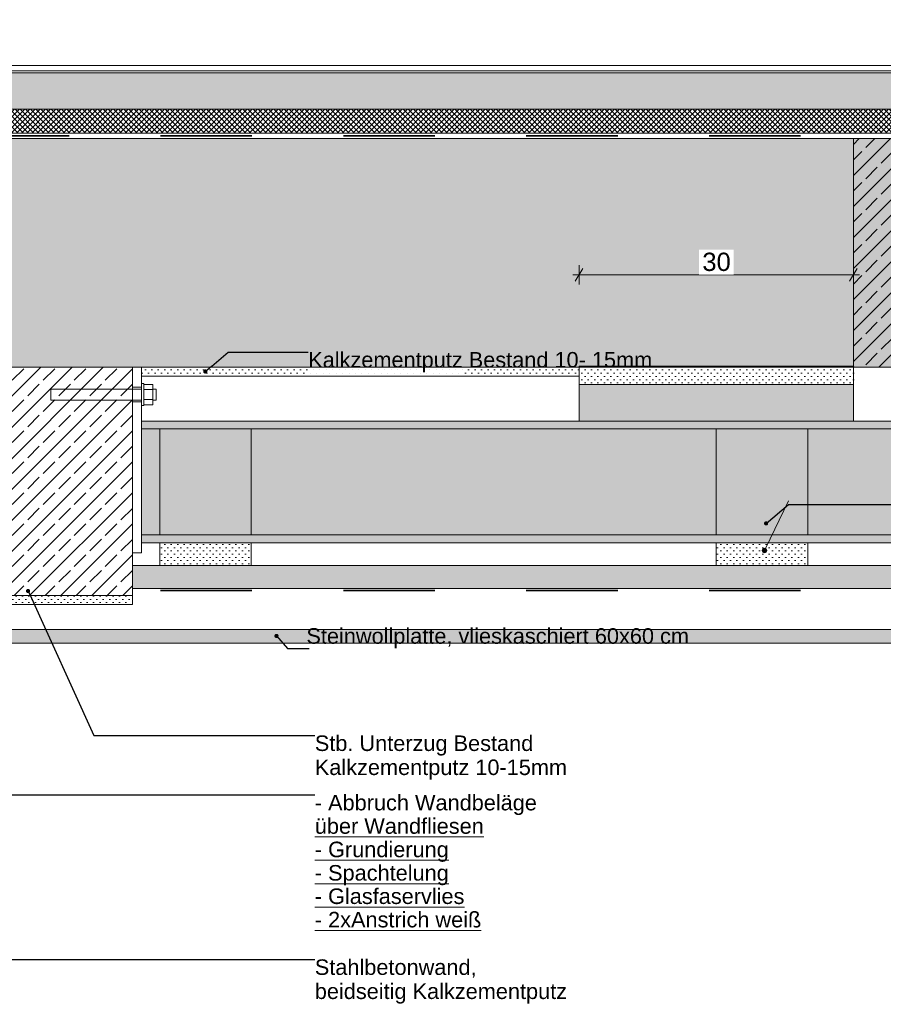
# Model space of a CAD drawing. Header units: metres. Extents: x 0 to 114, y 1 to 7.
# Tile 2 of 50: x 0.577 to 1.521, y 1.668 to 2.745. Entities that reach past the tile are written whole.
import ezdxf

# ---------------------------------------------------------------- set-up
doc = ezdxf.new("R2010")
doc.units = ezdxf.units.M
doc.header["$MEASUREMENT"] = 0
for name, pattern in [('ACAD_ISO02W100', [0.015, 0.012, -0.003]), ('Strichlinie eng', [0.023, 0.015, -0.008]), ('Wipeout_Contour', [1, 0, -1])]:
    doc.linetypes.add(name, pattern=pattern)
for name, color, linetype in [('152 - Bemaßung_ Beschriftung.Ausbau', 7, 'Continuous'), ('301 - Elemente.Linie', 7, 'Continuous'), ('603 - Struktur.Bodenplatte_ Decke Roh', 7, 'Continuous'), ('608 - Struktur.Träger', 7, 'Continuous'), ('650 - Abdeckung.Fußboden Aufbau', 7, 'Continuous'), ('Neubau_603 - Struktur.Bodenplatte_ Decke Roh', 7, 'Continuous'), ('Neubau_651 - Abdeckung.Decke abgehängt_ bekleidet', 7, 'Continuous')]:
    doc.layers.add(name, color=color, linetype=linetype)
doc.styles.add('ERSTELLTER_STIL_1', font='txt')
doc.dimstyles.new('ERSTELLTER_STIL__1', dxfattribs={"dimtxt": 0.02, "dimasz": 0.01064, "dimexe": 0.18, "dimexo": 0.0625, "dimgap": 0, "dimtad": 1, "dimtih": 1, "dimtoh": 1, "dimzin": 0, "dimdsep": 46, "dimtxsty": 'ERSTELLTER_STIL_1', "dimblk": 'ARROWHEAD_2', "dimblk1": 'ARROWHEAD_2', "dimblk2": 'ARROWHEAD_2', "dimcen": 0.09, "dimse1": 1, "dimse2": 1, "dimclrd": 7, "dimclre": 7, "dimclrt": 7, "dimazin": 0, "dimtfac": 1, "dimtdec": 4, "dimtmove": 0, "dimatfit": 3, "dimfxl": 1, "dimtolj": 1, "dimtzin": 0, "dimarcsym": 0})
doc.dimstyles.new('ERSTELLTER_STIL__3', dxfattribs={"dimtxt": 0.18, "dimasz": 0.00912, "dimexe": 0.18, "dimexo": 0.0625, "dimgap": 0, "dimtad": 0, "dimtih": 1, "dimtoh": 1, "dimdec": 4, "dimzin": 0, "dimdsep": 46, "dimcen": 0.09, "dimadec": 0, "dimazin": 0, "dimtfac": 1, "dimtdec": 4, "dimtmove": 0, "dimatfit": 3, "dimldrblk": 'ARROWHEAD_11', "dimfxl": 1, "dimtolj": 1, "dimtzin": 0, "dimarcsym": 0})
pattern_1 = [(45, (0, 0), (-0.01697056, 0.01697056), []), (45, (-0.008485, 0.008485), (-0.01697056, 0.01697056), [0.018, -0.006])]
pattern_2 = [(45, (0, 0), (-0.003535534, 0.003535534), [0, -0.005])]

# ---------------------------------------------------------------- blocks, each defined once
blk = doc.blocks.new('*D77')
at = {"layer": '152 - Bemaßung_ Beschriftung.Ausbau', "color": 7, "linetype": 'Continuous', "lineweight": 5}
for p, q in [((1.1925, 2.4728), (1.1844, 2.4588)), ((1.1885, 2.4553), (1.1885, 2.4763)), ((1.4844, 2.4588), (1.4925, 2.4728)), ((1.4885, 2.4553), (1.4885, 2.4763)), ((1.1816, 2.4658), (1.1885, 2.4658)), ((1.1885, 2.4658), (1.4885, 2.4658)), ((1.4885, 2.4658), (1.4953, 2.4658))]:
    blk.add_line(p, q, dxfattribs=at)
at = {"color": 254, "linetype": 'Wipeout_Contour', "lineweight": 0, "ltscale": 11.439394}
blk.add_wipeout([(1.3196, 2.466), (1.3574, 2.466), (1.3574, 2.4935), (1.3196, 2.4935)], dxfattribs=at).dxf.layer = '152 - Bemaßung_ Beschriftung.Ausbau'
at = {"layer": '152 - Bemaßung_ Beschriftung.Ausbau', "color": 7, "lineweight": 5, "insert": (1.3233, 2.4698), "char_height": 0.02, "attachment_point": 7, "style": 'ERSTELLTER_STIL_1'}
blk.add_mtext('\\A1;{\\pql;\\fArial|b0|i0|c0|p38;30}', dxfattribs=at)
blk = doc.blocks.new('ARROWHEAD_2')
at = {"color": 0, "linetype": 'Continuous', "lineweight": 0}
for p, q in [((0, 0), (-1, 0)), ((-0.38, -0.66), (0.38, 0.66))]:
    blk.add_line(p, q, dxfattribs=at)
blk = doc.blocks.new('ARROWHEAD_11')
at = {"color": 0, "linetype": 'Continuous', "lineweight": 0}
blk.add_line((0, 0), (-1, 0), dxfattribs=at)
at = {"color": 0, "linetype": 'Continuous', "lineweight": 0, "const_width": 0.25, "flags": 128}
blk.add_lwpolyline([(-0.125, 0, 1), (0.125, 0, 1)], format="xyb", close=True, dxfattribs=at)

msp = doc.modelspace()

# ---------------------------------------------------------------- hatches: boundary and pattern name
at = {"layer": '152 - Bemaßung_ Beschriftung.Ausbau', "linetype": 'Continuous', "lineweight": 0, "true_color": 0x000000}
msp.add_hatch(color=18, dxfattribs=at).paths.add_polyline_path([(1.3888, 2.1643), (1.389, 2.1633), (1.3895, 2.1625), (1.3904, 2.162), (1.3913, 2.1618), (1.3923, 2.162), (1.3931, 2.1625), (1.3936, 2.1633), (1.3938, 2.1643), (1.3936, 2.1652), (1.3931, 2.1661), (1.3923, 2.1666), (1.3913, 2.1668), (1.3904, 2.1666), (1.3895, 2.1661), (1.389, 2.1652)])
at = {"layer": '603 - Struktur.Bodenplatte_ Decke Roh', "linetype": 'Continuous', "lineweight": 0, "true_color": 0xffbfbf}
msp.add_hatch(color=254, dxfattribs=at).paths.add_polyline_path([(1.4885, 2.3458), (1.1885, 2.3458), (1.1885, 2.3057), (1.4885, 2.3057)])
at = {"layer": '603 - Struktur.Bodenplatte_ Decke Roh', "linetype": 'Continuous', "lineweight": 0, "true_color": 0xffdfdf}
msp.add_hatch(color=254, dxfattribs=at).paths.add_polyline_path([(2.4308, 2.3057), (0.71, 2.3057), (0.71, 2.1728), (2.4308, 2.1728)])
at = {"layer": '650 - Abdeckung.Fußboden Aufbau', "linetype": 'Continuous', "lineweight": 5}
h = msp.add_hatch(dxfattribs=at)
h.set_pattern_fill('Beton__unbewehrt_0002', color=1, style=0, pattern_type=2)
h.set_pattern_definition([(45, (0, 0), (-0.007071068, 0.007071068), [0.0075, -0.0025]), (45, (3e-18, 0.007071), (-0.007071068, 0.007071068), [0.0075, -0.0025])])
h.paths.add_polyline_path([(0.265, 2.687), (0.265, 2.647), (2.4308, 2.647), (2.4308, 2.687)])
h = msp.add_hatch(dxfattribs=at)
h.set_pattern_fill('Dämmung__hart_2_0002', color=1, style=0, pattern_type=2)
h.set_pattern_definition([(45, (0, 0), (-0.002828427, 0.002828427), []), (135, (0, 0), (0.002828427, 0.002828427), [])])
h.paths.add_polyline_path([(0.265, 2.647), (0.265, 2.621), (2.4308, 2.621), (2.4308, 2.647)])
at = {"layer": 'Neubau_651 - Abdeckung.Decke abgehängt_ bekleidet', "linetype": 'Continuous', "lineweight": 5}
h = msp.add_hatch(dxfattribs=at)
h.set_pattern_fill('Gips_0002', style=0, pattern_type=2)
h.set_pattern_definition(pattern_2)
h.paths.add_polyline_path([(0.73, 2.1728), (0.73, 2.1478), (0.83, 2.1478), (0.83, 2.1728)])
h = msp.add_hatch(dxfattribs=at)
h.set_pattern_fill('Gips_0002', style=0, pattern_type=2)
h.set_pattern_definition(pattern_2)
h.paths.add_polyline_path([(1.3385, 2.1728), (1.3385, 2.1478), (1.4385, 2.1478), (1.4385, 2.1728)])
h = msp.add_hatch(dxfattribs=at)
h.set_pattern_fill('Gips_0002', style=0, pattern_type=2)
h.set_pattern_definition(pattern_2)
h.paths.add_polyline_path([(0.258, 2.078), (0.258, 2.063), (2.4308, 2.063), (2.4308, 2.078)])

# ---------------------------------------------------------------- linework, layer by layer
at = {"color": 1, "linetype": 'Continuous', "lineweight": 9}
for p, q in [((0.71, 2.3468), (0.7125, 2.3468)), ((0.7125, 2.3466), (0.7125, 2.3468)), ((0.7125, 2.3459), (0.7125, 2.3466)), ((0.7125, 2.3448), (0.7125, 2.3459)), ((0.7125, 2.3457), (0.7225, 2.3457)), ((0.7125, 2.3433), (0.7125, 2.3448)), ((0.7125, 2.3415), (0.7125, 2.3433)), ((0.7125, 2.3394), (0.7125, 2.3415)), ((0.7125, 2.3403), (0.7225, 2.3403)), ((0.7125, 2.3371), (0.7125, 2.3394)), ((0.7225, 2.3457), (0.7225, 2.3403)), ((0.7225, 2.3408), (0.726, 2.3408)), ((0.7225, 2.3403), (0.7225, 2.3293)), ((0.726, 2.3408), (0.726, 2.3403)), ((0.726, 2.3403), (0.726, 2.339)), ((0.726, 2.339), (0.726, 2.3371)), ((0.7125, 2.3348), (0.7125, 2.3371)), ((0.7125, 2.3325), (0.7125, 2.3348)), ((0.7125, 2.3302), (0.7125, 2.3325)), ((0.7125, 2.3281), (0.7125, 2.3302)), ((0.7125, 2.3293), (0.7225, 2.3293)), ((0.7125, 2.3263), (0.7125, 2.3281)), ((0.7225, 2.3293), (0.7225, 2.3238)), ((0.726, 2.3288), (0.7225, 2.3288)), ((0.726, 2.3371), (0.726, 2.3348)), ((0.726, 2.3348), (0.726, 2.3325)), ((0.726, 2.3325), (0.726, 2.3305)), ((0.726, 2.3305), (0.726, 2.3292)), ((0.726, 2.3292), (0.726, 2.3288)), ((0.7125, 2.3228), (0.71, 2.3228)), ((0.7125, 2.3248), (0.7125, 2.3263)), ((0.7125, 2.3237), (0.7125, 2.3248)), ((0.7225, 2.3238), (0.7125, 2.3238)), ((0.7125, 2.323), (0.7125, 2.3237)), ((0.7125, 2.3228), (0.7125, 2.323))]:
    msp.add_line(p, q, dxfattribs=at)
at = {"layer": '152 - Bemaßung_ Beschriftung.Ausbau', "color": 7, "linetype": 'Continuous', "lineweight": 9}
msp.add_line((1.4176, 2.2185), (1.3924, 2.1665), dxfattribs=at)
msp.add_circle((1.3913, 2.1643), 0.0025, dxfattribs=at)
at = {"layer": '603 - Struktur.Bodenplatte_ Decke Roh', "color": 1, "linetype": 'Continuous', "lineweight": 13}
msp.add_line((0.255, 2.621), (2.4308, 2.621), dxfattribs=at)
at = {"layer": '603 - Struktur.Bodenplatte_ Decke Roh', "color": 7, "linetype": 'Continuous', "lineweight": 5}
msp.add_line((1.1885, 2.355), (0.71, 2.355), dxfattribs=at)
at = {"layer": '603 - Struktur.Bodenplatte_ Decke Roh', "color": 1, "linetype": 'Continuous', "lineweight": 13, "flags": 128}
for points in [[(1.4885, 2.3458), (1.1885, 2.3458), (1.1885, 2.3057), (1.4885, 2.3057)], [(0.73, 2.1813), (0.83, 2.1813), (0.83, 2.2973), (0.73, 2.2973)], [(1.3385, 2.1813), (1.4385, 2.1813), (1.4385, 2.2973), (1.3385, 2.2973)]]:
    msp.add_lwpolyline(points, close=True, dxfattribs=at)
at = {"layer": '603 - Struktur.Bodenplatte_ Decke Roh', "color": 1, "linetype": 'Continuous', "lineweight": 18, "flags": 128}
msp.add_lwpolyline([(2.4308, 2.3057), (0.71, 2.3057), (0.71, 2.1728), (2.4308, 2.1728)], close=True, dxfattribs=at)
at = {"layer": '603 - Struktur.Bodenplatte_ Decke Roh', "color": 1, "linetype": 'Continuous', "lineweight": 9, "flags": 128}
msp.add_lwpolyline([(2.4308, 2.2973), (0.71, 2.2973), (0.71, 2.1813), (2.4308, 2.1813)], dxfattribs=at)
at = {"layer": '608 - Struktur.Träger', "color": 7, "linetype": 'Continuous', "lineweight": 5}
for p, q in [((0.71, 2.35), (0.71, 2.355)), ((0.39, 2.105), (0.7, 2.105))]:
    msp.add_line(p, q, dxfattribs=at)
at = {"layer": '650 - Abdeckung.Fußboden Aufbau', "color": 1, "linetype": 'Continuous', "lineweight": 13}
for p, q in [((2.4308, 2.695), (0.265, 2.695)), ((2.4308, 2.689), (0.265, 2.689)), ((2.4308, 2.687), (0.265, 2.687)), ((2.4308, 2.647), (0.265, 2.647))]:
    msp.add_line(p, q, dxfattribs=at)
at = {"layer": 'Neubau_651 - Abdeckung.Decke abgehängt_ bekleidet', "color": 1, "linetype": 'Continuous', "lineweight": 13, "flags": 128}
for points in [[(0.73, 2.1728), (0.73, 2.1478), (0.83, 2.1478), (0.83, 2.1728)], [(1.3385, 2.1728), (1.3385, 2.1478), (1.4385, 2.1478), (1.4385, 2.1728)]]:
    msp.add_lwpolyline(points, close=True, dxfattribs=at)
at = {"layer": 'Neubau_651 - Abdeckung.Decke abgehängt_ bekleidet', "color": 1, "linetype": 'Continuous', "lineweight": 9, "flags": 128}
msp.add_lwpolyline([(0.258, 2.078), (0.258, 2.063), (2.4308, 2.063), (2.4308, 2.078)], close=True, dxfattribs=at)

# ---------------------------------------------------------------- texts
at = {"layer": '152 - Bemaßung_ Beschriftung.Ausbau', "color": 7, "linetype": 'Continuous', "lineweight": 9, "insert": (1.3087, 2.0571), "char_height": 0.017, "attachment_point": 9, "style": 'ERSTELLTER_STIL_1'}
msp.add_mtext('\\A1;{\\pqr;\\fArial|b0|i0|c0|p38;Steinwollplatte, vlieskaschiert 60x60 cm}', dxfattribs=at)
at = {"layer": '152 - Bemaßung_ Beschriftung.Ausbau', "color": 7, "linetype": 'Continuous', "lineweight": 9, "char_height": 0.017, "attachment_point": 1, "style": 'ERSTELLTER_STIL_1'}
for s, insert, line_spacing_factor in [('\\A1;{\\pql;\\fArial|b0|i0|c0|p38;Stb. Unterzug Bestand\\P\\pql;\\fArial|b0|i0|c0|p38;Kalkzementputz 10-15mm}', (0.8995, 1.9619), 0.9285), ('\\A1;{\\pql;\\fArial|b0|i0|c0|p38;- Abbruch Wandbeläge\\P\\pql;\\fArial|b0|i0|c0|p38;\\L\\Lüber Wandfliesen\\P\\pql;\\fArial|b0|i0|c0|p38;- Grundierung\\P\\pql;\\fArial|b0|i0|c0|p38;- Spachtelung\\P\\pql;\\fArial|b0|i0|c0|p38;- Glasfaservlies\\P\\pql;\\fArial|b0|i0|c0|p38;- 2xAnstrich weiß }', (0.8995, 1.8969), 0.90335), ('\\A1;{\\pql;\\fArial|b0|i0|c0|p38;Stahlbetonwand,\\P\\pql;\\fArial|b0|i0|c0|p38;beidseitig\\fArial|b0|i0|c0|p38; Kalkzementputz}', (0.8995, 1.7169), 0.930574)]:
    msp.add_mtext(s, dxfattribs=dict(at, insert=insert, line_spacing_factor=line_spacing_factor))

# ---------------------------------------------------------------- leaders
at = {"layer": '152 - Bemaßung_ Beschriftung.Ausbau', "color": 7, "linetype": 'Continuous', "lineweight": 9, "annotation_type": 0, "has_hookline": 1, "hookline_direction": 0}
for points, text_width in [([(1.393, 2.1939), (1.4176, 2.2147), (1.7722, 2.2147)], 0.609), ([(0.8576, 2.0708), (0.8698, 2.0571), (0.8933, 2.0571)], 0.4154), ([(0.2498, 1.8264), (0.3409, 1.8969), (0.8995, 1.8969)], 0.2409), ([(0.1723, 1.8046), (0.2647, 1.7169), (0.8995, 1.7169)], 0.2736)]:
    msp.add_leader(points, dimstyle='ERSTELLTER_STIL__3', dxfattribs=dict(at, text_width=text_width))

# ---------------------------------------------------------------- wipeouts: each hides what was drawn before it
at = {"color": 254, "linetype": 'Wipeout_Contour', "lineweight": 0, "ltscale": 9.417677}
msp.add_wipeout([(0.4, 2.115), (0.7, 2.115), (0.7, 2.365), (0.4, 2.365)], dxfattribs=at).dxf.layer = '608 - Struktur.Träger'

# ---------------------------------------------------------------- next in the draw order: hatches: boundary and pattern name
at = {"layer": '608 - Struktur.Träger', "linetype": 'Continuous', "lineweight": 5}
h = msp.add_hatch(dxfattribs=at)
h.set_pattern_fill('Beton__Stahlbeton_0002', style=0, pattern_type=2)
h.set_pattern_definition(pattern_1)
h.paths.add_polyline_path([(0.4, 2.115), (0.7, 2.115), (0.7, 2.365), (0.4, 2.365)])
h = msp.add_hatch(dxfattribs=at)
h.set_pattern_fill('Gips_0002', style=0, pattern_type=2)
h.set_pattern_definition(pattern_2)
h.paths.add_polyline_path([(0.7, 2.115), (0.4, 2.115), (0.4, 2.105), (0.7, 2.105)])
at = {"layer": 'Neubau_651 - Abdeckung.Decke abgehängt_ bekleidet', "linetype": 'Continuous', "lineweight": 5}
h = msp.add_hatch(dxfattribs=at)
h.set_pattern_fill('Gips_0002', style=0, pattern_type=2)
h.set_pattern_definition(pattern_2)
h.paths.add_polyline_path([(0.7, 2.1478), (0.7, 2.1228), (2.4308, 2.1228), (2.4308, 2.1478)])

# ---------------------------------------------------------------- next in the draw order: linework, layer by layer
at = {"color": 1, "linetype": 'Continuous', "lineweight": 9}
for p, q in [((0.611, 2.3408), (0.681, 2.3408)), ((0.611, 2.3403), (0.611, 2.3408)), ((0.611, 2.339), (0.611, 2.3403)), ((0.611, 2.3371), (0.611, 2.339)), ((0.681, 2.3408), (0.7, 2.3408)), ((0.611, 2.3348), (0.611, 2.3371)), ((0.611, 2.3325), (0.611, 2.3348)), ((0.611, 2.3305), (0.611, 2.3325)), ((0.611, 2.3292), (0.611, 2.3305)), ((0.611, 2.3288), (0.611, 2.3292)), ((0.681, 2.3288), (0.611, 2.3288)), ((0.7, 2.3288), (0.681, 2.3288)), ((0.71, 2.1618), (0.7, 2.1618))]:
    msp.add_line(p, q, dxfattribs=at)
at = {"color": 1, "linetype": 'ACAD_ISO02W100', "lineweight": 9}
for p, q in [((0.7, 2.3428), (0.71, 2.3428)), ((0.7, 2.3408), (0.71, 2.3408)), ((0.71, 2.3288), (0.7, 2.3288)), ((0.71, 2.3268), (0.7, 2.3268))]:
    msp.add_line(p, q, dxfattribs=at)
at = {"layer": '301 - Elemente.Linie', "color": 92, "linetype": 'Strichlinie eng', "lineweight": 35, "true_color": 0x00be00, "flags": 128}
msp.add_lwpolyline([(2.4308, 2.1205), (0.7016, 2.1205), (0.7016, 2.1031), (0.6516, 2.1031)], dxfattribs=at)
at = {"layer": '603 - Struktur.Bodenplatte_ Decke Roh', "color": 1, "linetype": 'Continuous', "lineweight": 13, "flags": 128}
for points in [[(2.4308, 2.1728), (0.71, 2.1728), (0.71, 2.1618), (0.7, 2.1618), (0.7, 2.1478), (2.4308, 2.1478)], [(2.4308, 2.1478), (0.7, 2.1478), (0.7, 2.1228), (2.4308, 2.1228)]]:
    msp.add_lwpolyline(points, dxfattribs=at)
at = {"layer": '608 - Struktur.Träger', "color": 7, "linetype": 'Continuous', "lineweight": 13}
msp.add_line((0.7, 2.115), (0.4, 2.115), dxfattribs=at)
at = {"layer": '608 - Struktur.Träger', "color": 7, "linetype": 'Continuous', "lineweight": 5}
msp.add_line((0.7, 2.115), (0.7, 2.105), dxfattribs=at)
at = {"layer": 'Neubau_651 - Abdeckung.Decke abgehängt_ bekleidet', "color": 1, "linetype": 'Continuous', "lineweight": 9, "flags": 128}
msp.add_lwpolyline([(0.7, 2.1478), (0.7, 2.1228), (2.4308, 2.1228), (2.4308, 2.1478)], close=True, dxfattribs=at)

# ---------------------------------------------------------------- next in the draw order: leaders
at = {"layer": '152 - Bemaßung_ Beschriftung.Ausbau', "color": 7, "linetype": 'Continuous', "lineweight": 9, "annotation_type": 0, "has_hookline": 1, "hookline_direction": 0, "text_width": 0.2724}
msp.add_leader([(0.5859, 2.12), (0.6578, 1.9619), (0.8995, 1.9619)], dimstyle='ERSTELLTER_STIL__3', dxfattribs=at)

# ---------------------------------------------------------------- next in the draw order: wipeouts: each hides what was drawn before it
at = {"color": 254, "linetype": 'Wipeout_Contour', "lineweight": 0, "ltscale": 17.605798}
msp.add_wipeout([(0.005, 2.365), (0.245, 2.365), (0.39, 2.365), (0.71, 2.365), (2.4308, 2.365), (2.4308, 2.615), (0.005, 2.615)], dxfattribs=at).dxf.layer = '603 - Struktur.Bodenplatte_ Decke Roh'

# ---------------------------------------------------------------- next in the draw order: hatches: boundary and pattern name
at = {"layer": '603 - Struktur.Bodenplatte_ Decke Roh', "linetype": 'Continuous', "lineweight": 5}
h = msp.add_hatch(dxfattribs=at)
h.set_pattern_fill('Beton__Stahlbeton_0002', style=0, pattern_type=2)
h.set_pattern_definition(pattern_1)
h.paths.add_polyline_path([(0.005, 2.365), (0.245, 2.365), (0.39, 2.365), (0.71, 2.365), (2.4308, 2.365), (2.4308, 2.615), (0.005, 2.615)])
h = msp.add_hatch(dxfattribs=at)
h.set_pattern_fill('Gips_0002', style=0, pattern_type=2)
h.set_pattern_definition(pattern_2)
h.paths.add_polyline_path([(0.71, 2.365), (0.71, 2.355), (1.1885, 2.355), (1.1885, 2.365)])
h = msp.add_hatch(dxfattribs=at)
h.set_pattern_fill('Gips_0002', color=1, style=0, pattern_type=2)
h.set_pattern_definition(pattern_2)
h.paths.add_polyline_path([(1.4885, 2.3658), (1.1885, 2.3658), (1.1885, 2.3458), (1.4885, 2.3458)])
at = {"layer": 'Neubau_603 - Struktur.Bodenplatte_ Decke Roh', "linetype": 'Continuous', "lineweight": 5}
h = msp.add_hatch(dxfattribs=at)
h.set_pattern_fill('Beton__Stahlbeton_0002', color=1, style=0, pattern_type=2)
h.set_pattern_definition(pattern_1)
h.paths.add_polyline_path([(1.4885, 2.615), (1.4885, 2.365), (1.6885, 2.365), (1.6885, 2.615)])

# ---------------------------------------------------------------- next in the draw order: linework, layer by layer
at = {"color": 1, "linetype": 'Continuous', "lineweight": 9}
for p, q in [((0.7, 2.3648), (0.71, 2.3648)), ((0.7, 2.3648), (0.7, 2.1618)), ((0.71, 2.3648), (0.71, 2.1618))]:
    msp.add_line(p, q, dxfattribs=at)
at = {"layer": '301 - Elemente.Linie', "color": 92, "linetype": 'Strichlinie eng', "lineweight": 35, "true_color": 0x00be00, "flags": 128}
msp.add_lwpolyline([(2.4308, 2.618), (0.255, 2.618), (0.255, 2.745)], dxfattribs=at)
at = {"layer": '603 - Struktur.Bodenplatte_ Decke Roh', "color": 1, "linetype": 'Continuous', "lineweight": 13}
msp.add_line((0.255, 2.615), (2.4308, 2.615), dxfattribs=at)
at = {"layer": '603 - Struktur.Bodenplatte_ Decke Roh', "color": 7, "linetype": 'Continuous', "lineweight": 5}
msp.add_line((1.1885, 2.365), (1.1885, 2.355), dxfattribs=at)
at = {"layer": '603 - Struktur.Bodenplatte_ Decke Roh', "color": 7, "linetype": 'Continuous', "lineweight": 13, "flags": 128}
for points in [[(2.4308, 2.615), (0.255, 2.615), (0.245, 2.615)], [(2.4308, 2.365), (0.71, 2.365), (0.7, 2.365), (0.4, 2.365), (0.39, 2.365), (0.245, 2.365)]]:
    msp.add_lwpolyline(points, dxfattribs=at)
at = {"layer": '603 - Struktur.Bodenplatte_ Decke Roh', "color": 1, "linetype": 'Continuous', "lineweight": 13, "flags": 128}
msp.add_lwpolyline([(1.4885, 2.3658), (1.1885, 2.3658), (1.1885, 2.3458), (1.4885, 2.3458)], close=True, dxfattribs=at)
at = {"layer": '608 - Struktur.Träger', "color": 7, "linetype": 'Continuous', "lineweight": 13}
msp.add_line((0.7, 2.365), (0.7, 2.115), dxfattribs=at)
at = {"layer": 'Neubau_603 - Struktur.Bodenplatte_ Decke Roh', "color": 1, "linetype": 'Continuous', "lineweight": 9, "flags": 128}
msp.add_lwpolyline([(1.4885, 2.615), (1.4885, 2.365), (1.6885, 2.365), (1.6885, 2.615)], close=True, dxfattribs=at)

# ---------------------------------------------------------------- next in the draw order: dimensions: what is measured, and where the dimension line sits
at = {"layer": '152 - Bemaßung_ Beschriftung.Ausbau', "color": 7, "linetype": 'Continuous', "lineweight": 5}
dim = msp.add_linear_dim(base=(1.4885, 2.4658), p1=(1.1885, 2.3658), p2=(1.4885, 2.3658), dimstyle='ERSTELLTER_STIL__1', dxfattribs=at)
dim.commit()
dim.dimension.update_dxf_attribs({"geometry": '*D77', "text_midpoint": (1.3386, 2.4798), "dimtype": 160})

# ---------------------------------------------------------------- next in the draw order: texts
at = {"layer": '152 - Bemaßung_ Beschriftung.Ausbau', "color": 7, "linetype": 'Continuous', "lineweight": 9, "insert": (0.8923, 2.3814), "char_height": 0.017, "attachment_point": 1, "style": 'ERSTELLTER_STIL_1'}
msp.add_mtext('\\A1;{\\pql;\\fArial|b0|i0|c0|p38;Kalkzementputz Bestand\\fArial|b0|i0|c0|p38; 10- 15mm}', dxfattribs=at)

# ---------------------------------------------------------------- next in the draw order: leaders
at = {"layer": '152 - Bemaßung_ Beschriftung.Ausbau', "color": 7, "linetype": 'Continuous', "lineweight": 9, "annotation_type": 0, "has_hookline": 1, "hookline_direction": 0, "text_width": 0.3726}
msp.add_leader([(0.7797, 2.3601), (0.8049, 2.3814), (0.8923, 2.3814)], dimstyle='ERSTELLTER_STIL__3', dxfattribs=at)

doc.saveas('drawing.dxf')
